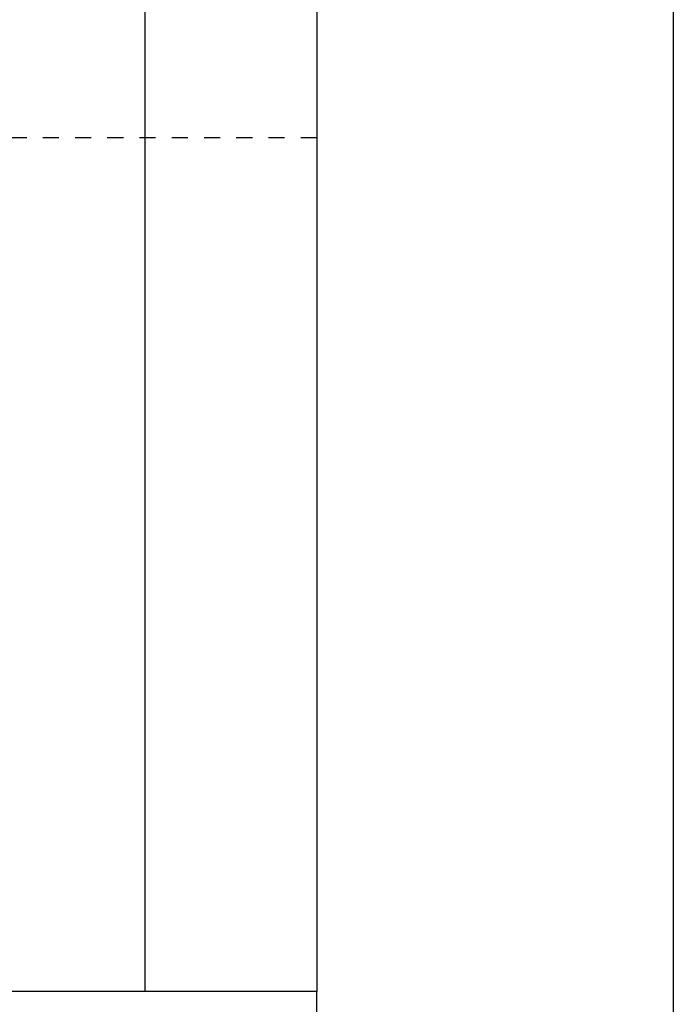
# Model space of a CAD drawing. Header units: metres. Extents: x -17 to 824, y 89 to 134.
# Tile 66 of 80: x 611.37 to 615.43, y 91.92 to 98.02. Entities that reach past the tile are written whole.
import ezdxf

# ---------------------------------------------------------------- set-up
doc = ezdxf.new("R2010")
doc.units = ezdxf.units.M
doc.linetypes.add('ACAD_ISO03W100', pattern=[30, 12, -18])
for name, color, linetype in [('BG_GT_SCHICHT', 3, 'ACAD_ISO03W100'), ('BW_Z_BEM', 52, 'Continuous'), ('ZZ_GITTER', 40, 'Continuous')]:
    doc.layers.add(name, color=color, linetype=linetype)
doc.layers.add('ZZ_AFENSTER', color=6, linetype='Continuous', plot=False)

msp = doc.modelspace()

# ---------------------------------------------------------------- linework, layer by layer
at = {"layer": 'BG_GT_SCHICHT', "ltscale": 0.005, "flags": 128}
msp.add_lwpolyline([(613.2183, 97.29), (610.89, 97.29, -0.013247), (604.1021, 97.4914, 0.013247), (601.8395, 97.5585)], format="xyb", dxfattribs=at)
at = {"layer": 'BW_Z_BEM'}
for p, q in [((612.1506, 99.0859), (612.1506, 92)), ((613.2183, 99.1051), (613.2183, 92))]:
    msp.add_line(p, q, dxfattribs=at)
at = {"layer": 'ZZ_AFENSTER'}
msp.add_lwpolyline([(575.9297, 88.75), (575.9297, 103.1), (615.4297, 103.1), (615.4297, 88.75)], close=True, dxfattribs=at)
at = {"layer": 'ZZ_GITTER', "transparency": 33554687}
msp.add_3dface([(581.1411, 91.25), (613.2183, 91.25), (613.2183, 92), (581.1411, 92)], dxfattribs=at)

doc.saveas('drawing.dxf')
